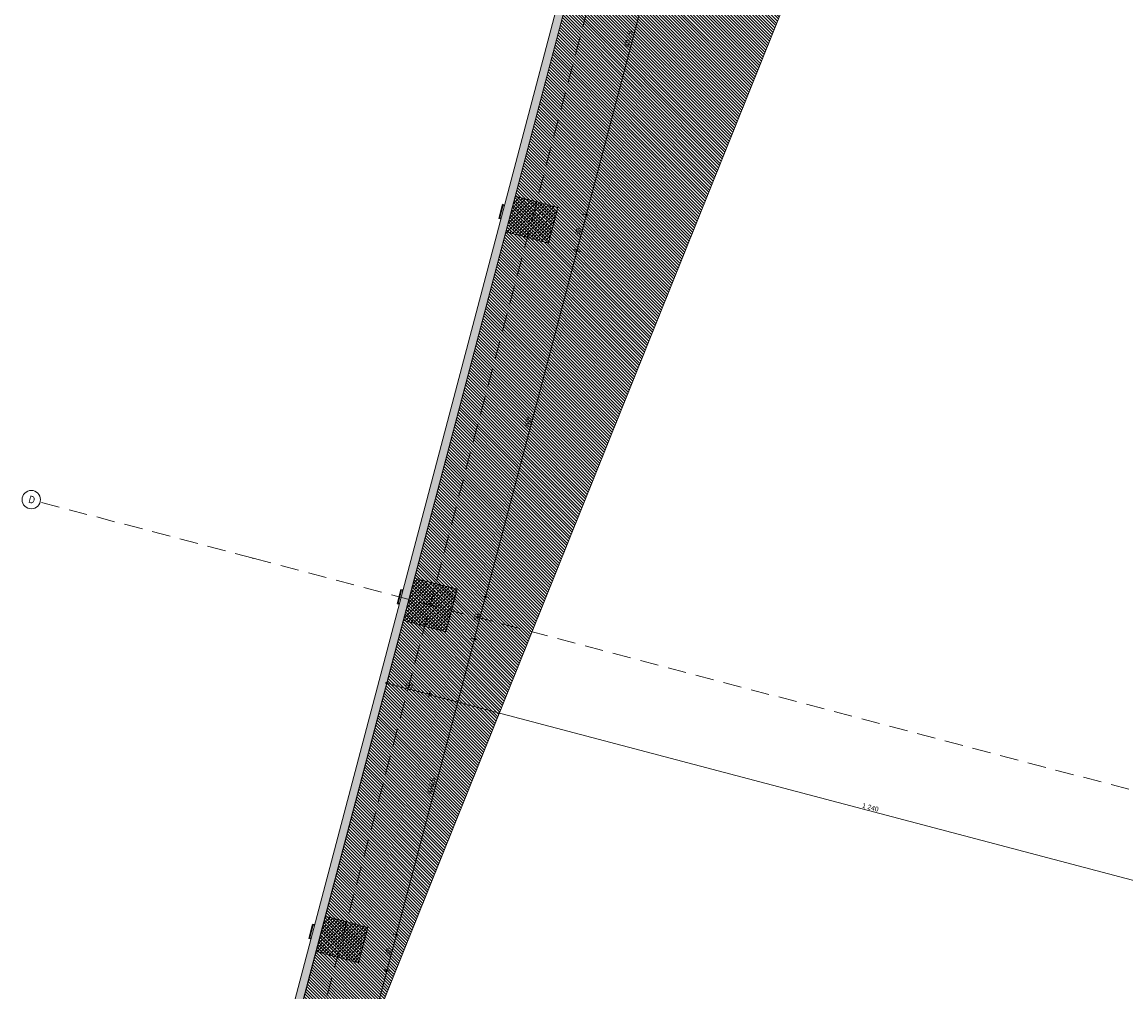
# Model space of a CAD drawing. Header units: millimetres. Extents: x -176817 to 18864955, y -12996033 to 201123.
# Tile 61 of 256: x 18587 to 33627, y 39686 to 52900. Entities that reach past the tile are written whole.
import ezdxf
from ezdxf.enums import TextEntityAlignment as Align

# ---------------------------------------------------------------- set-up
doc = ezdxf.new("R2010")
doc.units = ezdxf.units.MM
doc.header["$MEASUREMENT"] = 0
doc.linetypes.add('Przerywana długa', pattern=[390, 250, -140])
for name, color, linetype in [('213-A Wymiarowanie wewnętrzne', 7, 'Continuous'), ('231-A Ściany zewnętrzne', 7, 'Continuous'), ('291-A Obróbka blacharska', 7, 'Continuous'), ('410-K Osie', 7, 'Continuous'), ('440-K Słupy', 7, 'Continuous'), ('842-G Opisy PW PZT', 7, 'Continuous')]:
    doc.layers.add(name, color=color, linetype=linetype)
doc.styles.add('STYL_AUTOMATYCZNY_4', font='arial.ttf')
doc.styles.add('STYL_AUTOMATYCZNY_8', font='ARIALN.TTF')
doc.dimstyles.new('STYL_AUTOMATYCZNY__3', dxfattribs={"dimtxt": 64.999998, "dimasz": 47.5, "dimexe": 0.18, "dimexo": 0.0625, "dimgap": 0, "dimtad": 1, "dimdec": 1, "dimlfac": 0.1, "dimzin": 0, "dimdsep": 46, "dimtxsty": 'STYL_AUTOMATYCZNY_4', "dimblk": 'ARROWHEAD_11', "dimblk1": 'ARROWHEAD_11', "dimblk2": 'ARROWHEAD_11', "dimcen": 0.09, "dimclrd": 30, "dimclre": 30, "dimclrt": 30, "dimazin": 0, "dimtfac": 1, "dimtdec": 4, "dimtmove": 0, "dimatfit": 3, "dimfxl": 0, "dimtolj": 1, "dimtzin": 0, "dimarcsym": 0})
pattern_1 = [(45, (0, 0), (-49.497475, 49.497475), []), (45, (-24.75, 24.75), (-49.497475, 49.497475), [52.5, -17.5])]

# ---------------------------------------------------------------- blocks, each defined once
blk = doc.blocks.new('Słup_102_2', base_point=(24148, 44958))
at = {"layer": '440-K Słupy', "linetype": 'Continuous', "lineweight": 0, "true_color": 0x000000}
h = blk.add_hatch(dxfattribs=at)
h.set_pattern_fill('Beton_zbrojony_0002', color=18, style=0, pattern_type=2)
h.set_pattern_definition(pattern_1)
h.paths.add_polyline_path([(23935, 45325), (23782, 44745), (24362, 44592), (24515, 45172)])
at = {"layer": '440-K Słupy', "color": 7, "linetype": 'Continuous', "lineweight": 0, "flags": 128}
blk.add_lwpolyline([(23782, 44745), (24362, 44592), (24515, 45172), (23935, 45325)], dxfattribs=at)
blk = doc.blocks.new('Słup_210_2', base_point=(25534, 50209))
at = {"layer": '440-K Słupy', "linetype": 'Continuous', "lineweight": 0, "true_color": 0x000000}
h = blk.add_hatch(dxfattribs=at)
h.set_pattern_fill('Beton_zbrojony_0002', color=18, style=0, pattern_type=2)
h.set_pattern_definition(pattern_1)
h.paths.add_polyline_path([(25180, 50043), (25760, 49890), (25888, 50374), (25307, 50527)])
at = {"layer": '440-K Słupy', "color": 7, "linetype": 'Continuous', "lineweight": 0, "flags": 128}
blk.add_lwpolyline([(25180, 50043), (25760, 49890), (25888, 50374), (25307, 50527)], dxfattribs=at)
blk = doc.blocks.new('Słup_211_2', base_point=(22945, 40399))
at = {"layer": '440-K Słupy', "linetype": 'Continuous', "lineweight": 0, "true_color": 0x000000}
h = blk.add_hatch(dxfattribs=at)
h.set_pattern_fill('Beton_zbrojony_0002', color=18, style=0, pattern_type=2)
h.set_pattern_definition(pattern_1)
h.paths.add_polyline_path([(22719, 40718), (22591, 40234), (23172, 40081), (23299, 40565)])
at = {"layer": '440-K Słupy', "color": 7, "linetype": 'Continuous', "lineweight": 0, "flags": 128}
blk.add_lwpolyline([(22591, 40234), (23172, 40081), (23299, 40565), (22719, 40718)], dxfattribs=at)
blk = doc.blocks.new('Słup_212_2', base_point=(22539, 40507))
at = {"layer": '291-A Obróbka blacharska', "color": 7, "linetype": 'Continuous', "lineweight": 0, "flags": 128}
blk.add_lwpolyline([(22545, 40608), (22565, 40603), (22562, 40594), (22552, 40596), (22507, 40422), (22516, 40419), (22514, 40410), (22494, 40415)], close=True, dxfattribs=at)
blk = doc.blocks.new('Słup_216_2', base_point=(23742, 45065))
at = {"layer": '291-A Obróbka blacharska', "color": 7, "linetype": 'Continuous', "lineweight": 0, "flags": 128}
blk.add_lwpolyline([(23748, 45167), (23768, 45162), (23765, 45152), (23755, 45155), (23710, 44981), (23719, 44978), (23717, 44969), (23697, 44974)], close=True, dxfattribs=at)
blk = doc.blocks.new('Słup_285_2', base_point=(25128, 50316))
at = {"layer": '291-A Obróbka blacharska', "color": 7, "linetype": 'Continuous', "lineweight": 0, "flags": 128}
blk.add_lwpolyline([(25134, 50418), (25153, 50412), (25150, 50403), (25141, 50405), (25095, 50231), (25105, 50229), (25102, 50219), (25083, 50224)], close=True, dxfattribs=at)
blk = doc.blocks.new('Ściana_271_2', base_point=(33554, 81777))
at = {"layer": '231-A Ściany zewnętrzne', "linetype": 'Continuous', "lineweight": 0, "true_color": 0x000000}
h = blk.add_hatch(dxfattribs=at)
h.set_pattern_fill('Styropian_0002', color=18, style=0, pattern_type=2)
h.set_pattern_definition([(345.21803, (0, 0), (26.51508, 100.48358), [60, -120]), (345.21803, (100.28, 27.28), (26.51508, 100.48358), [60, -120]), (45.21803, (58.01, -15.31), (-73.7638, 73.20452), [60, -120]), (45.21803, (84.53, 85.18), (-73.7638, 73.20452), [60, -120]), (105.21803, (0, 0), (100.27887, 27.27906), [60, -120]), (105.21803, (26.52, 100.48), (100.27887, 27.27906), [60, -120])])
h.paths.add_polyline_path([(20159, 31449), (20266, 31421), (33477, 81487), (33477, 81487), (33548, 81758), (33442, 81786)])
at = {"layer": '231-A Ściany zewnętrzne', "color": 7, "linetype": 'Continuous', "lineweight": 0, "flags": 128}
for points in [[(33442, 81786), (20159, 31449)], [(20266, 31421), (33477, 81487)]]:
    blk.add_lwpolyline(points, dxfattribs=at)
blk = doc.blocks.new('*D3104')
at = {"layer": '213-A Wymiarowanie wewnętrzne', "linetype": 'Continuous', "lineweight": 200}
for points in [[(24124, 43738), (24125, 43733), (24128, 43729), (24132, 43726), (24136, 43725), (24141, 43726), (24145, 43729), (24148, 43733), (24149, 43738), (24148, 43742), (24145, 43746), (24141, 43749), (24136, 43750), (24132, 43749), (24128, 43746), (24125, 43742)], [(36114, 40574), (36114, 40569), (36117, 40565), (36121, 40562), (36126, 40561), (36131, 40562), (36135, 40565), (36138, 40569), (36139, 40574), (36138, 40579), (36135, 40583), (36131, 40585), (36126, 40586), (36121, 40585), (36117, 40583), (36114, 40579)]]:
    blk.add_hatch(color=30, dxfattribs=at).paths.add_polyline_path(points)
at = {"layer": '213-A Wymiarowanie wewnętrzne', "color": 30, "linetype": 'Continuous', "lineweight": 0}
for p, q in [((24133, 43726), (24124, 43692)), ((36114, 40577), (24149, 43734))]:
    blk.add_line(p, q, dxfattribs=at)
at = {"layer": '213-A Wymiarowanie wewnętrzne', "color": 30, "lineweight": 200, "insert": (30027, 42197), "char_height": 65, "attachment_point": 7, "rotation": 345.218, "style": 'STYL_AUTOMATYCZNY_4'}
blk.add_mtext('\\A1;{\\pql;\\fArial|b0|i0|c238|p0;\\W1.000000;1\xa0240}', dxfattribs=at)
blk = doc.blocks.new('ARROWHEAD_11')
at = {"color": 0, "linetype": 'Continuous', "lineweight": 0}
blk.add_line((0, 0), (-1, 0), dxfattribs=at)
at = {"color": 0, "linetype": 'Continuous', "lineweight": 0, "const_width": 0.25, "flags": 128}
blk.add_lwpolyline([(-0.125, 0, 1), (0.125, 0, 1)], format="xyb", close=True, dxfattribs=at)
blk = doc.blocks.new('*D3105')
at = {"layer": '213-A Wymiarowanie wewnętrzne', "linetype": 'Continuous', "lineweight": 200}
for points in [[(23544, 43891), (23545, 43886), (23547, 43882), (23552, 43879), (23556, 43878), (23561, 43879), (23565, 43882), (23568, 43886), (23569, 43891), (23568, 43895), (23565, 43900), (23561, 43902), (23556, 43903), (23552, 43902), (23547, 43900), (23545, 43895)], [(24124, 43738), (24125, 43733), (24128, 43729), (24132, 43726), (24136, 43725), (24141, 43726), (24145, 43729), (24148, 43733), (24149, 43738), (24148, 43742), (24145, 43746), (24141, 43749), (24136, 43750), (24132, 43749), (24128, 43746), (24125, 43742)]]:
    blk.add_hatch(color=30, dxfattribs=at).paths.add_polyline_path(points)
at = {"layer": '213-A Wymiarowanie wewnętrzne', "color": 30, "linetype": 'Continuous', "lineweight": 0}
for p, q in [((23568, 43936), (23560, 43903)), ((23544, 43894), (23532, 43897)), ((23553, 43879), (23544, 43845)), ((24124, 43741), (23568, 43887)), ((24148, 43783), (24140, 43750)), ((24133, 43726), (24124, 43692))]:
    blk.add_line(p, q, dxfattribs=at)
for centre in [(23556, 43891), (24136, 43738)]:
    blk.add_circle(centre, 12.5, dxfattribs=at)
at = {"layer": '213-A Wymiarowanie wewnętrzne', "color": 30, "lineweight": 200, "insert": (23802, 43839), "char_height": 65, "attachment_point": 7, "rotation": 345.218, "style": 'STYL_AUTOMATYCZNY_4'}
blk.add_mtext('\\A1;{\\pql;\\fArial|b0|i0|c238|p0;\\W1.000000;60}', dxfattribs=at)
blk = doc.blocks.new('*D3186')
at = {"layer": '213-A Wymiarowanie wewnętrzne', "linetype": 'Continuous', "lineweight": 200}
for points in [[(23546, 39979), (23547, 39974), (23550, 39970), (23554, 39967), (23558, 39967), (23563, 39967), (23567, 39970), (23570, 39974), (23571, 39979), (23570, 39984), (23567, 39988), (23563, 39991), (23558, 39992), (23554, 39991), (23550, 39988), (23547, 39984)], [(22505, 36034), (22506, 36029), (22509, 36025), (22513, 36023), (22517, 36022), (22522, 36023), (22526, 36025), (22529, 36029), (22530, 36034), (22529, 36039), (22526, 36043), (22522, 36046), (22517, 36047), (22513, 36046), (22509, 36043), (22506, 36039)]]:
    blk.add_hatch(color=30, dxfattribs=at).paths.add_polyline_path(points)
at = {"layer": '213-A Wymiarowanie wewnętrzne', "color": 30, "linetype": 'Continuous', "lineweight": 0}
for p, q in [((22521, 36046), (23555, 39967)), ((23546, 39982), (23513, 39991)), ((23604, 39967), (23570, 39976))]:
    blk.add_line(p, q, dxfattribs=at)
blk.add_circle((23558, 39979), 12.5, dxfattribs=at)
at = {"layer": '213-A Wymiarowanie wewnętrzne', "color": 30, "lineweight": 200, "insert": (23006, 37938), "char_height": 65, "attachment_point": 7, "rotation": 75.218, "style": 'STYL_AUTOMATYCZNY_4'}
blk.add_mtext('\\A1;{\\pql;\\fArial|b0|i0|c238|p0;\\W1.000000;408}', dxfattribs=at)
blk = doc.blocks.new('*D3187')
at = {"layer": '213-A Wymiarowanie wewnętrzne', "linetype": 'Continuous', "lineweight": 200}
for points in [[(23673, 40462), (23674, 40458), (23677, 40454), (23681, 40451), (23686, 40450), (23691, 40451), (23695, 40454), (23697, 40458), (23698, 40462), (23697, 40467), (23695, 40471), (23691, 40474), (23686, 40475), (23681, 40474), (23677, 40471), (23674, 40467)], [(23546, 39979), (23547, 39974), (23550, 39970), (23554, 39967), (23558, 39967), (23563, 39967), (23567, 39970), (23570, 39974), (23571, 39979), (23570, 39984), (23567, 39988), (23563, 39991), (23558, 39992), (23554, 39991), (23550, 39988), (23547, 39984)]]:
    blk.add_hatch(color=30, dxfattribs=at).paths.add_polyline_path(points)
at = {"layer": '213-A Wymiarowanie wewnętrzne', "color": 30, "linetype": 'Continuous', "lineweight": 0}
for p, q in [((23674, 40466), (23641, 40474)), ((23731, 40451), (23698, 40459)), ((23562, 39991), (23683, 40450))]:
    blk.add_line(p, q, dxfattribs=at)
blk.add_circle((23686, 40462), 12.5, dxfattribs=at)
at = {"layer": '213-A Wymiarowanie wewnętrzne', "color": 30, "lineweight": 200, "insert": (23597, 40176), "char_height": 65, "attachment_point": 7, "rotation": 75.218, "style": 'STYL_AUTOMATYCZNY_4'}
blk.add_mtext('\\A1;{\\pql;\\fArial|b0|i0|c238|p0;\\W1.000000;50}', dxfattribs=at)
blk = doc.blocks.new('*D3188')
at = {"layer": '213-A Wymiarowanie wewnętrzne', "linetype": 'Continuous', "lineweight": 200}
for points in [[(24736, 44490), (24737, 44485), (24740, 44481), (24744, 44478), (24749, 44477), (24753, 44478), (24757, 44481), (24760, 44485), (24761, 44490), (24760, 44494), (24757, 44498), (24753, 44501), (24749, 44502), (24744, 44501), (24740, 44498), (24737, 44494)], [(23673, 40462), (23674, 40458), (23677, 40454), (23681, 40451), (23686, 40450), (23691, 40451), (23695, 40454), (23697, 40458), (23698, 40462), (23697, 40467), (23695, 40471), (23691, 40474), (23686, 40475), (23681, 40474), (23677, 40471), (23674, 40467)]]:
    blk.add_hatch(color=30, dxfattribs=at).paths.add_polyline_path(points)
at = {"layer": '213-A Wymiarowanie wewnętrzne', "color": 30, "linetype": 'Continuous', "lineweight": 0}
for p, q in [((23689, 40475), (24745, 44478)), ((24737, 44493), (24703, 44502)), ((24794, 44478), (24761, 44486))]:
    blk.add_line(p, q, dxfattribs=at)
blk.add_circle((24749, 44490), 12.5, dxfattribs=at)
at = {"layer": '213-A Wymiarowanie wewnętrzne', "color": 30, "lineweight": 200, "insert": (24176, 42372), "char_height": 65, "attachment_point": 7, "rotation": 75.218, "style": 'STYL_AUTOMATYCZNY_4'}
blk.add_mtext('\\A1;{\\pql;\\fArial|b0|i0|c238|p0;\\W1.000000;416,5}', dxfattribs=at)
blk = doc.blocks.new('*D3189')
at = {"layer": '213-A Wymiarowanie wewnętrzne', "linetype": 'Continuous', "lineweight": 200}
for points in [[(24889, 45070), (24890, 45065), (24893, 45061), (24897, 45058), (24902, 45057), (24906, 45058), (24911, 45061), (24913, 45065), (24914, 45070), (24913, 45075), (24911, 45079), (24906, 45081), (24902, 45082), (24897, 45081), (24893, 45079), (24890, 45075)], [(24736, 44490), (24737, 44485), (24740, 44481), (24744, 44478), (24749, 44477), (24753, 44478), (24757, 44481), (24760, 44485), (24761, 44490), (24760, 44494), (24757, 44498), (24753, 44501), (24749, 44502), (24744, 44501), (24740, 44498), (24737, 44494)]]:
    blk.add_hatch(color=30, dxfattribs=at).paths.add_polyline_path(points)
at = {"layer": '213-A Wymiarowanie wewnętrzne', "color": 30, "linetype": 'Continuous', "lineweight": 0}
for p, q in [((24752, 44502), (24898, 45058)), ((24890, 45073), (24856, 45082)), ((24947, 45058), (24914, 45067))]:
    blk.add_line(p, q, dxfattribs=at)
blk.add_circle((24902, 45070), 12.5, dxfattribs=at)
at = {"layer": '213-A Wymiarowanie wewnętrzne', "color": 30, "lineweight": 200, "insert": (24800, 44735), "char_height": 65, "attachment_point": 7, "rotation": 75.218, "style": 'STYL_AUTOMATYCZNY_4'}
blk.add_mtext('\\A1;{\\pql;\\fArial|b0|i0|c238|p0;\\W1.000000;60}', dxfattribs=at)
blk = doc.blocks.new('*D3190')
at = {"layer": '213-A Wymiarowanie wewnętrzne', "linetype": 'Continuous', "lineweight": 200}
for points in [[(26134, 49788), (26135, 49783), (26138, 49779), (26142, 49777), (26147, 49776), (26152, 49777), (26156, 49779), (26158, 49783), (26159, 49788), (26158, 49793), (26156, 49797), (26152, 49800), (26147, 49801), (26142, 49800), (26138, 49797), (26135, 49793)], [(24889, 45070), (24890, 45065), (24893, 45061), (24897, 45058), (24902, 45057), (24906, 45058), (24911, 45061), (24913, 45065), (24914, 45070), (24913, 45075), (24911, 45079), (24906, 45081), (24902, 45082), (24897, 45081), (24893, 45079), (24890, 45075)]]:
    blk.add_hatch(color=30, dxfattribs=at).paths.add_polyline_path(points)
at = {"layer": '213-A Wymiarowanie wewnętrzne', "color": 30, "linetype": 'Continuous', "lineweight": 0}
for p, q in [((26135, 49791), (26101, 49800)), ((26192, 49776), (26159, 49785)), ((24905, 45082), (26144, 49776))]:
    blk.add_line(p, q, dxfattribs=at)
blk.add_circle((26147, 49788), 12.5, dxfattribs=at)
at = {"layer": '213-A Wymiarowanie wewnętrzne', "color": 30, "lineweight": 200, "insert": (25493, 47360), "char_height": 65, "attachment_point": 7, "rotation": 75.218, "style": 'STYL_AUTOMATYCZNY_4'}
blk.add_mtext('\\A1;{\\pql;\\fArial|b0|i0|c238|p0;\\W1.000000;488}', dxfattribs=at)
blk = doc.blocks.new('*D3191')
at = {"layer": '213-A Wymiarowanie wewnętrzne', "linetype": 'Continuous', "lineweight": 200}
for points in [[(26262, 50272), (26263, 50267), (26265, 50263), (26270, 50260), (26274, 50259), (26279, 50260), (26283, 50263), (26286, 50267), (26287, 50272), (26286, 50276), (26283, 50281), (26279, 50283), (26274, 50284), (26270, 50283), (26265, 50281), (26263, 50276)], [(26134, 49788), (26135, 49783), (26138, 49779), (26142, 49777), (26147, 49776), (26152, 49777), (26156, 49779), (26158, 49783), (26159, 49788), (26158, 49793), (26156, 49797), (26152, 49800), (26147, 49801), (26142, 49800), (26138, 49797), (26135, 49793)]]:
    blk.add_hatch(color=30, dxfattribs=at).paths.add_polyline_path(points)
at = {"layer": '213-A Wymiarowanie wewnętrzne', "color": 30, "linetype": 'Continuous', "lineweight": 0}
for p, q in [((26150, 49800), (26271, 50260)), ((26262, 50275), (26229, 50284)), ((26320, 50260), (26286, 50269))]:
    blk.add_line(p, q, dxfattribs=at)
blk.add_circle((26274, 50272), 12.5, dxfattribs=at)
at = {"layer": '213-A Wymiarowanie wewnętrzne', "color": 30, "lineweight": 200, "insert": (26185, 49985), "char_height": 65, "attachment_point": 7, "rotation": 75.218, "style": 'STYL_AUTOMATYCZNY_4'}
blk.add_mtext('\\A1;{\\pql;\\fArial|b0|i0|c238|p0;\\W1.000000;50}', dxfattribs=at)
blk = doc.blocks.new('*D3192')
at = {"layer": '213-A Wymiarowanie wewnętrzne', "linetype": 'Continuous', "lineweight": 200}
for points in [[(27518, 55034), (27519, 55029), (27522, 55025), (27526, 55022), (27531, 55021), (27536, 55022), (27540, 55025), (27542, 55029), (27543, 55034), (27542, 55038), (27540, 55043), (27536, 55045), (27531, 55046), (27526, 55045), (27522, 55043), (27519, 55038)], [(26262, 50272), (26263, 50267), (26265, 50263), (26270, 50260), (26274, 50259), (26279, 50260), (26283, 50263), (26286, 50267), (26287, 50272), (26286, 50276), (26283, 50281), (26279, 50283), (26274, 50284), (26270, 50283), (26265, 50281), (26263, 50276)]]:
    blk.add_hatch(color=30, dxfattribs=at).paths.add_polyline_path(points)
at = {"layer": '213-A Wymiarowanie wewnętrzne', "color": 30, "linetype": 'Continuous', "lineweight": 0}
for p, q in [((26278, 50284), (27528, 55022)), ((27519, 55037), (27486, 55046)), ((27576, 55022), (27543, 55031))]:
    blk.add_line(p, q, dxfattribs=at)
blk.add_circle((27531, 55034), 12.5, dxfattribs=at)
at = {"layer": '213-A Wymiarowanie wewnętrzne', "color": 30, "lineweight": 200, "insert": (26862, 52548), "char_height": 65, "attachment_point": 7, "rotation": 75.218, "style": 'STYL_AUTOMATYCZNY_4'}
blk.add_mtext('\\A1;{\\pql;\\fArial|b0|i0|c238|p0;\\W1.000000;492,5}', dxfattribs=at)
blk = doc.blocks.new('Standardowy znacznik osi[632]_2', base_point=(40489, 106885))
at = {"layer": '410-K Osie', "color": 5, "linetype": 'Przerywana długa', "lineweight": 0}
blk.add_line((39724, 103985), (18699, 24308), dxfattribs=at)
at = {"layer": '410-K Osie', "color": 7, "lineweight": 0, "style": 'STYL_AUTOMATYCZNY_8'}
for tag, p in [('AC_MarkerText_1_0', (40542, 107055)), ('AC_MarkerText_1_1', (17923, 21335))]:
    blk.add_attdef(tag, text='', height=100, rotation=345.218, dxfattribs=at).set_placement(p, align=Align.TOP_CENTER)
blk = doc.blocks.new('Standardowy znacznik osi[635]_2', base_point=(18833, 46361))
at = {"layer": '410-K Osie', "color": 5, "linetype": 'Przerywana długa', "lineweight": 0}
for q in [(18833, 46361), (255738, -16152)]:
    blk.add_line((21734, 45595), q, dxfattribs=at)
at = {"layer": '410-K Osie', "color": 5, "linetype": 'Continuous', "lineweight": 0}
blk.add_circle((18712, 46393), 125, dxfattribs=at)
at = {"layer": '410-K Osie', "color": 5, "linetype": 'Przerywana długa', "lineweight": 0}
blk.add_point((21734, 45595), dxfattribs=at)
blk.add_point((21734, 45595), dxfattribs=at)
at = {"layer": '410-K Osie', "color": 7, "lineweight": 0, "style": 'STYL_AUTOMATYCZNY_8'}
for tag, p in [('AC_MarkerText_1_0', (18733, 46441)), ('AC_MarkerText_1_1', (258781, -16901))]:
    blk.add_attdef(tag, text='', height=100, rotation=345.218, dxfattribs=at).set_placement(p, align=Align.TOP_CENTER)

msp = doc.modelspace()

# ---------------------------------------------------------------- hatches: boundary and pattern name
at = {"layer": '842-G Opisy PW PZT', "linetype": 'Continuous', "lineweight": 0, "true_color": 0xe8e8e8}
h = msp.add_hatch(dxfattribs=at)
h.set_pattern_fill('Pasy_0002', color=254, style=0, pattern_type=2)
h.set_pattern_definition([(134.93251, (101839.315, 70594.414), (21.238177, 21.188201), [])])
h.paths.add_polyline_path([(20311.76, 31594.87), (37993.06, 98601.3), (172924.44, 62996.33), (42984.58, 88008.54)])

# ---------------------------------------------------------------- linework, layer by layer
at = {"layer": '842-G Opisy PW PZT', "color": 9, "linetype": 'Continuous', "lineweight": 0, "flags": 128}
msp.add_lwpolyline([(20311.76, 31594.87), (37993.06, 98601.3), (172924.44, 62996.33), (42984.58, 88008.54)], close=True, dxfattribs=at)

# ---------------------------------------------------------------- block references
at = {"layer": '231-A Ściany zewnętrzne', "color": 7, "lineweight": 0}
msp.add_blockref('Ściana_271_2', (33553.6, 81777.18), dxfattribs=at)
at = {"layer": '291-A Obróbka blacharska', "color": 7, "lineweight": 0}
for name, p in [('Słup_285_2', (25127.62, 50315.75)), ('Słup_216_2', (23742.2, 45065.45)), ('Słup_212_2', (22539.21, 40506.5))]:
    msp.add_blockref(name, p, dxfattribs=at)
at = {"layer": '410-K Osie', "color": 5, "linetype": 'Continuous', "lineweight": 0}
msp.add_blockref('Standardowy znacznik osi[632]_2', (40489.21, 106885.25), dxfattribs=at)
ref = msp.add_blockref('Standardowy znacznik osi[635]_2', (18832.93, 46360.88), dxfattribs=at)
ref.add_attrib('AC_MarkerText_1', 'D', dxfattribs={"color": 7, "lineweight": 0, "height": 100, "rotation": 345.218034, "style": 'STYL_AUTOMATYCZNY_8'}).set_placement((18733.08, 46441.11), align=Align.TOP_CENTER)
at = {"layer": '440-K Słupy', "color": 7, "lineweight": 0}
for name, p in [('Słup_210_2', (25533.71, 50208.58)), ('Słup_102_2', (24148.3, 44958.29)), ('Słup_211_2', (22945.31, 40399.34))]:
    msp.add_blockref(name, p, dxfattribs=at)

# ---------------------------------------------------------------- dimensions: what is measured, and where the dimension line sits
at = {"layer": '213-A Wymiarowanie wewnętrzne', "color": 30, "linetype": 'Continuous', "lineweight": 200}
for base, p1, p2, angle, picture, middle, turn in [((27530.91, 55033.71), (25887.57, 50373.77), (27144.14, 55135.77), 75.218034, '*D3192', (26857.95, 52661.75), 75.218034), ((26274.33, 50271.71), (25760, 49890.31), (25887.57, 50373.77), 75.218034, '*D3191', (26166.53, 50041.48), 75.218034), ((26146.76, 49788.26), (24514.91, 45171.82), (25760, 49890.31), 75.218034, '*D3190', (25480.18, 47440.46), 75.218034), ((24901.67, 45069.77), (24361.83, 44591.68), (24514.91, 45171.82), 75.218034, '*D3189', (24781.11, 44791.2), 75.218034), ((23556.32, 43890.69), (24361.83, 44591.68), (23781.69, 44744.77), 165.218034, '*D3105', (23857.89, 43858.17), 345.218034), ((24748.59, 44489.62), (23299.16, 40564.53), (24361.83, 44591.68), 75.218034, '*D3188', (24172.59, 42485.09), 75.218034), ((24136.46, 43737.6), (36338.64, 41379.59), (24361.83, 44591.68), 165.218034, '*D3104', (30142.82, 42199.73), 345.218034), ((23685.92, 40462.47), (23171.59, 40081.07), (23299.16, 40564.53), 75.218034, '*D3187', (23578.12, 40232.25), 75.218034), ((23558.35, 39979.02), (22130.62, 36136.11), (23171.59, 40081.07), 75.218034, '*D3186', (22993.83, 38017.98), 75.218034)]:
    dim = msp.add_linear_dim(base=base, p1=p1, p2=p2, angle=angle, dimstyle='STYL_AUTOMATYCZNY__3', dxfattribs=at)
    dim.commit()
    dim.dimension.update_dxf_attribs({"geometry": picture, "text_midpoint": middle, "dimtype": 160, "text_rotation": turn})

doc.saveas('drawing.dxf')
